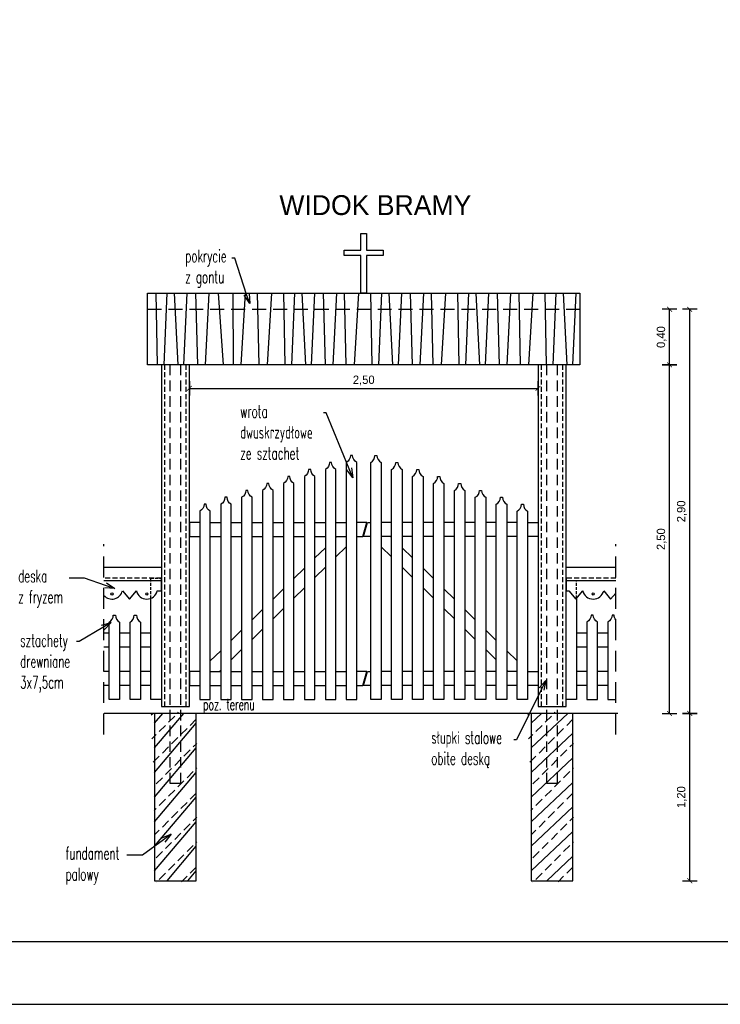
# Model space of a CAD drawing. Extents: x 7460161 to 7461537, y 5624691 to 5625913.
# Tile 4 of 26: x 7460248 to 7460298, y 5625685 to 5625755. Entities that reach past the tile are written whole.
import ezdxf
from ezdxf import colors
from ezdxf.entities.mleader import LeaderData, LeaderLine
from ezdxf.enums import TextEntityAlignment as Align
from ezdxf.math import Vec2, Vec3

# ---------------------------------------------------------------- set-up
doc = ezdxf.new("R2010")
doc.units = 0
doc.header["$MEASUREMENT"] = 0
doc.linetypes.add('DASHED', pattern=[0.75, 0.5, -0.25])
doc.linetypes.add('DASHEDX2', pattern=[1.5, 1, -0.5])
for name, color, linetype in [('hatch_R&F', 4, 'Continuous'), ('konstr_PROKON', 2, 'Continuous'), ('opisy_R&F', 3, 'Continuous'), ('ozn_graficzne_R&F', 5, 'Continuous'), ('widoki_przerywana_R&F', 4, 'DASHEDX2'), ('widoki_R&F', 4, 'Continuous'), ('więźba_R&F', 3, 'Continuous')]:
    doc.layers.add(name, color=color, linetype=linetype)
doc.layers.add('PODSTAWOWE - teren', color=54, linetype='Continuous', lineweight=50)
doc.layers.add('rzędne proj_k', color=190, linetype='Continuous', lineweight=18)
doc.styles.add('simplex', font='simplex.shx', dxfattribs={"width": 0.6})
doc.styles.add('Skala 50', font='simplex.shx', dxfattribs={"width": 0.9, "height": 10})
doc.styles.add('TECH', font='FL Pismo Techniczne.ttf')
doc.dimstyles.new('K_1-500 (50)', dxfattribs={"dimscale": 5, "dimtxt": 0.12, "dimasz": 0.006999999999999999, "dimexe": 10, "dimexo": 50, "dimgap": 0.04, "dimtad": 1, "dimlfac": 0.1, "dimrnd": 0.01, "dimzin": 1, "dimtxsty": 'TECH', "dimblk": 'SS', "dimcen": 0, "dimdle": 10, "dimse1": 1, "dimse2": 1, "dimclrd": 256, "dimclre": 256, "dimclrt": 7, "dimazin": 0, "dimtfac": 1, "dimtix": 1, "dimtmove": 1, "dimatfit": 3, "dimfxl": 1, "dimtfill": 1, "dimtfillclr": 256, "dimtolj": 1, "dimtzin": 0, "dimlwd": -1, "dimarcsym": 0})

# ---------------------------------------------------------------- blocks, each defined once
blk = doc.blocks.new('SS')
blk.add_line((0, -15), (0, 15))
at = {"const_width": 1.5}
blk.add_lwpolyline([(-5, -5), (5, 5)], dxfattribs=at)
blk = doc.blocks.new('*D199')
at = {"layer": 'Defpoints', "color": 0, "linetype": 'ByBlock'}
for p in [(7460287.890520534, 5625705.360498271), (7460296.260685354, 5625705.360498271), (7460287.890520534, 5625693.360498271)]:
    blk.add_point(p, dxfattribs=at)
at = {"layer": 'widoki_R&F', "linetype": 'ByBlock'}
blk.add_line((7460296.260685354, 5625693.395498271), (7460296.260685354, 5625705.325498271), dxfattribs=at)
at = {"layer": 'widoki_R&F', "linetype": 'ByBlock', "xscale": 0.035, "yscale": 0.035, "zscale": 0.035}
for p, rotation in [((7460296.260685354, 5625705.360498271), 90), ((7460296.260685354, 5625693.360498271), 270)]:
    blk.add_blockref('SS', p, dxfattribs=dict(at, rotation=rotation))
at = {"layer": 'widoki_R&F', "color": 7, "linetype": 'ByBlock', "insert": (7460295.700685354, 5625699.360498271), "char_height": 0.6, "attachment_point": 5, "rotation": 90, "style": 'TECH', "bg_fill": 3, "box_fill_scale": 1.25, "bg_fill_color": 256, "bg_fill_true_color": 13158600, "bg_fill_transparency": 0}
blk.add_mtext('\\A1;1,20', dxfattribs=at)
blk = doc.blocks.new('*D200')
at = {"layer": 'Defpoints', "color": 0, "linetype": 'ByBlock'}
for p in [(7460288.390520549, 5625730.360498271), (7460294.809769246, 5625730.360498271), (7460287.890520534, 5625705.360498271)]:
    blk.add_point(p, dxfattribs=at)
at = {"layer": 'widoki_R&F', "linetype": 'ByBlock'}
blk.add_line((7460294.809769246, 5625705.395498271), (7460294.809769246, 5625730.325498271), dxfattribs=at)
at = {"layer": 'widoki_R&F', "linetype": 'ByBlock', "xscale": 0.035, "yscale": 0.035, "zscale": 0.035}
for p, rotation in [((7460294.809769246, 5625730.360498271), 90), ((7460294.809769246, 5625705.360498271), 270)]:
    blk.add_blockref('SS', p, dxfattribs=dict(at, rotation=rotation))
at = {"layer": 'widoki_R&F', "color": 7, "linetype": 'ByBlock', "insert": (7460294.249769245, 5625717.860498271), "char_height": 0.6, "attachment_point": 5, "rotation": 90, "style": 'TECH', "bg_fill": 3, "box_fill_scale": 1.25, "bg_fill_color": 256, "bg_fill_true_color": 13158600, "bg_fill_transparency": 0}
blk.add_mtext('\\A1;2,50', dxfattribs=at)
blk = doc.blocks.new('*D201')
at = {"layer": 'Defpoints', "color": 0, "linetype": 'ByBlock'}
for p in [(7460288.390520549, 5625734.344901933), (7460294.809769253, 5625734.344901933), (7460288.390520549, 5625730.360498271)]:
    blk.add_point(p, dxfattribs=at)
at = {"layer": 'widoki_R&F', "linetype": 'ByBlock'}
blk.add_line((7460294.809769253, 5625730.395498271), (7460294.809769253, 5625734.309901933), dxfattribs=at)
at = {"layer": 'widoki_R&F', "linetype": 'ByBlock', "xscale": 0.035, "yscale": 0.035, "zscale": 0.035}
for p, rotation in [((7460294.809769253, 5625734.344901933), 90), ((7460294.809769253, 5625730.360498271), 270)]:
    blk.add_blockref('SS', p, dxfattribs=dict(at, rotation=rotation))
at = {"layer": 'widoki_R&F', "color": 7, "linetype": 'ByBlock', "insert": (7460294.249769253, 5625732.352700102), "char_height": 0.6, "attachment_point": 5, "rotation": 90, "style": 'TECH', "bg_fill": 3, "box_fill_scale": 1.25, "bg_fill_color": 256, "bg_fill_true_color": 13158600, "bg_fill_transparency": 0}
blk.add_mtext('\\A1;0,40', dxfattribs=at)
blk = doc.blocks.new('*D202')
at = {"layer": 'Defpoints', "color": 0, "linetype": 'ByBlock'}
for p in [(7460288.390520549, 5625734.344901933), (7460296.260685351, 5625734.344901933), (7460287.890520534, 5625705.360498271)]:
    blk.add_point(p, dxfattribs=at)
at = {"layer": 'widoki_R&F', "linetype": 'ByBlock'}
blk.add_line((7460296.260685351, 5625705.395498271), (7460296.260685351, 5625734.309901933), dxfattribs=at)
at = {"layer": 'widoki_R&F', "linetype": 'ByBlock', "xscale": 0.035, "yscale": 0.035, "zscale": 0.035}
for p, rotation in [((7460296.260685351, 5625734.344901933), 90), ((7460296.260685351, 5625705.360498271), 270)]:
    blk.add_blockref('SS', p, dxfattribs=dict(at, rotation=rotation))
at = {"layer": 'widoki_R&F', "color": 7, "linetype": 'ByBlock', "insert": (7460295.70068535, 5625719.852700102), "char_height": 0.6, "attachment_point": 5, "rotation": 90, "style": 'TECH', "bg_fill": 3, "box_fill_scale": 1.25, "bg_fill_color": 256, "bg_fill_true_color": 13158600, "bg_fill_transparency": 0}
blk.add_mtext('\\A1;2,90', dxfattribs=at)
blk = doc.blocks.new('_Open30')
at = {"color": 0, "linetype": 'ByBlock', "lineweight": -2, "transparency": 16777216}
for p, q in [((-1, 0.2679), (0, 0)), ((0, 0), (-1, -0.2679)), ((0, 0), (-1, 0))]:
    blk.add_line(p, q, dxfattribs=at)
blk = doc.blocks.new('furtka')
at = {"layer": 'widoki_R&F', "color": 9, "linetype": 'ByBlock'}
for p, q in [((7460263.890520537, 5625654.06049827), (7460264.640520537, 5625654.06049827)), ((7460265.390520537, 5625654.06049827), (7460266.140520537, 5625654.06049827)), ((7460266.890520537, 5625654.06049827), (7460267.640520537, 5625654.06049827)), ((7460268.390520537, 5625654.06049827), (7460269.140520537, 5625654.06049827)), ((7460269.890520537, 5625654.06049827), (7460270.640520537, 5625654.06049827)), ((7460271.390520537, 5625654.06049827), (7460272.140520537, 5625654.06049827)), ((7460272.890520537, 5625654.06049827), (7460273.640520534, 5625654.06049827)), ((7460276.890520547, 5625654.06049827), (7460276.140520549, 5625654.06049827)), ((7460278.390520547, 5625654.06049827), (7460277.640520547, 5625654.06049827)), ((7460279.890520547, 5625654.06049827), (7460279.140520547, 5625654.06049827)), ((7460281.390520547, 5625654.06049827), (7460280.640520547, 5625654.06049827)), ((7460282.890520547, 5625654.06049827), (7460282.140520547, 5625654.06049827)), ((7460284.390520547, 5625654.06049827), (7460283.640520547, 5625654.06049827)), ((7460285.890520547, 5625654.06049827), (7460285.140520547, 5625654.06049827)), ((7460263.890520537, 5625653.06049827), (7460264.640520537, 5625653.06049827)), ((7460265.390520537, 5625653.06049827), (7460266.140520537, 5625653.06049827)), ((7460266.890520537, 5625653.06049827), (7460267.640520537, 5625653.06049827)), ((7460268.390520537, 5625653.06049827), (7460269.140520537, 5625653.06049827)), ((7460269.890520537, 5625653.06049827), (7460270.640520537, 5625653.06049827)), ((7460271.390520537, 5625653.06049827), (7460272.140520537, 5625653.06049827)), ((7460272.890520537, 5625653.06049827), (7460273.640520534, 5625653.06049827)), ((7460276.890520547, 5625653.06049827), (7460276.140520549, 5625653.06049827)), ((7460278.390520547, 5625653.06049827), (7460277.640520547, 5625653.06049827)), ((7460279.890520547, 5625653.06049827), (7460279.140520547, 5625653.06049827)), ((7460281.390520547, 5625653.06049827), (7460280.640520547, 5625653.06049827)), ((7460282.890520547, 5625653.06049827), (7460282.140520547, 5625653.06049827)), ((7460284.390520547, 5625653.06049827), (7460283.640520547, 5625653.06049827)), ((7460285.890520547, 5625653.06049827), (7460285.140520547, 5625653.06049827)), ((7460263.890520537, 5625643.360498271), (7460264.640520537, 5625643.360498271)), ((7460265.390520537, 5625643.360498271), (7460266.140520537, 5625643.360498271)), ((7460266.890520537, 5625643.360498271), (7460267.640520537, 5625643.360498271)), ((7460268.390520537, 5625643.360498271), (7460269.140520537, 5625643.360498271)), ((7460269.890520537, 5625643.360498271), (7460270.640520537, 5625643.360498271)), ((7460271.390520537, 5625643.360498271), (7460272.140520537, 5625643.360498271)), ((7460272.890520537, 5625643.360498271), (7460273.640520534, 5625643.360498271)), ((7460276.890520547, 5625643.360498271), (7460276.140520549, 5625643.360498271)), ((7460278.390520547, 5625643.360498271), (7460277.640520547, 5625643.360498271)), ((7460279.890520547, 5625643.360498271), (7460279.140520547, 5625643.360498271)), ((7460281.390520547, 5625643.360498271), (7460280.640520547, 5625643.360498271)), ((7460282.890520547, 5625643.360498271), (7460282.140520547, 5625643.360498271)), ((7460284.390520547, 5625643.360498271), (7460283.640520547, 5625643.360498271)), ((7460285.890520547, 5625643.360498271), (7460285.140520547, 5625643.360498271)), ((7460263.890520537, 5625642.360498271), (7460264.640520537, 5625642.360498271)), ((7460265.390520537, 5625642.360498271), (7460266.140520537, 5625642.360498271)), ((7460266.890520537, 5625642.360498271), (7460267.640520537, 5625642.360498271)), ((7460268.390520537, 5625642.360498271), (7460269.140520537, 5625642.360498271)), ((7460269.890520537, 5625642.360498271), (7460270.640520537, 5625642.360498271)), ((7460271.390520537, 5625642.360498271), (7460272.140520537, 5625642.360498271)), ((7460272.890520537, 5625642.360498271), (7460273.640520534, 5625642.360498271)), ((7460276.890520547, 5625642.360498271), (7460276.140520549, 5625642.360498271)), ((7460278.390520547, 5625642.360498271), (7460277.640520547, 5625642.360498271)), ((7460279.890520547, 5625642.360498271), (7460279.140520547, 5625642.360498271)), ((7460281.390520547, 5625642.360498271), (7460280.640520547, 5625642.360498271)), ((7460282.890520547, 5625642.360498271), (7460282.140520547, 5625642.360498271)), ((7460284.390520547, 5625642.360498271), (7460283.640520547, 5625642.360498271)), ((7460285.890520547, 5625642.360498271), (7460285.140520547, 5625642.360498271))]:
    blk.add_line(p, q, dxfattribs=at)
at = {"layer": 'widoki_R&F', "color": 4, "linetype": 'ByBlock'}
for points in [[(7460273.940520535, 5625658.860498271, -0.2653613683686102), (7460273.640520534, 5625658.360498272), (7460273.640520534, 5625641.360498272), (7460274.390520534, 5625641.360498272), (7460274.390520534, 5625658.360498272, -0.2653613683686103), (7460274.090520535, 5625658.860498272)], [(7460275.840520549, 5625658.860498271, 0.2653613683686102), (7460276.140520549, 5625658.360498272), (7460276.140520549, 5625641.360498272), (7460275.390520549, 5625641.360498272), (7460275.390520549, 5625658.360498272, 0.2653613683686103), (7460275.690520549, 5625658.860498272)], [(7460270.940520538, 5625657.86049827, -0.2653613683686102), (7460270.640520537, 5625657.360498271), (7460270.640520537, 5625641.360498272), (7460271.390520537, 5625641.360498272), (7460271.390520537, 5625657.360498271, -0.2653613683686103), (7460271.090520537, 5625657.860498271)], [(7460272.440520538, 5625658.36049827, -0.2653613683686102), (7460272.140520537, 5625657.860498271), (7460272.140520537, 5625641.360498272), (7460272.890520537, 5625641.360498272), (7460272.890520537, 5625657.860498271, -0.2653613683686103), (7460272.590520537, 5625658.360498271)], [(7460277.340520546, 5625658.36049827, 0.2653613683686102), (7460277.640520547, 5625657.860498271), (7460277.640520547, 5625641.360498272), (7460276.890520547, 5625641.360498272), (7460276.890520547, 5625657.860498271, 0.2653613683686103), (7460277.190520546, 5625658.360498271)], [(7460278.840520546, 5625657.86049827, 0.2653613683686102), (7460279.140520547, 5625657.360498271), (7460279.140520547, 5625641.360498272), (7460278.390520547, 5625641.360498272), (7460278.390520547, 5625657.360498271, 0.2653613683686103), (7460278.690520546, 5625657.860498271)], [(7460269.440520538, 5625657.36049827, -0.2653613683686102), (7460269.140520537, 5625656.860498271), (7460269.140520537, 5625641.360498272), (7460269.890520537, 5625641.360498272), (7460269.890520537, 5625656.860498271, -0.2653613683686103), (7460269.590520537, 5625657.360498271)], [(7460280.340520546, 5625657.36049827, 0.2653613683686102), (7460280.640520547, 5625656.860498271), (7460280.640520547, 5625641.360498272), (7460279.890520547, 5625641.360498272), (7460279.890520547, 5625656.860498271, 0.2653613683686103), (7460280.190520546, 5625657.360498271)], [(7460266.440520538, 5625656.36049827, -0.2653613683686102), (7460266.140520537, 5625655.860498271), (7460266.140520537, 5625641.360498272), (7460266.890520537, 5625641.360498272), (7460266.890520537, 5625655.860498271, -0.2653613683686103), (7460266.590520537, 5625656.360498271)], [(7460267.940520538, 5625656.86049827, -0.2653613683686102), (7460267.640520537, 5625656.360498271), (7460267.640520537, 5625641.360498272), (7460268.390520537, 5625641.360498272), (7460268.390520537, 5625656.360498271, -0.2653613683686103), (7460268.090520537, 5625656.860498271)], [(7460281.840520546, 5625656.86049827, 0.2653613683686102), (7460282.140520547, 5625656.360498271), (7460282.140520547, 5625641.360498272), (7460281.390520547, 5625641.360498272), (7460281.390520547, 5625656.360498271, 0.2653613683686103), (7460281.690520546, 5625656.860498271)], [(7460283.340520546, 5625656.36049827, 0.2653613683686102), (7460283.640520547, 5625655.860498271), (7460283.640520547, 5625641.360498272), (7460282.890520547, 5625641.360498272), (7460282.890520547, 5625655.860498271, 0.2653613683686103), (7460283.190520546, 5625656.360498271)], [(7460264.940520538, 5625655.86049827, -0.2653613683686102), (7460264.640520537, 5625655.360498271), (7460264.640520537, 5625641.360498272), (7460265.390520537, 5625641.360498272), (7460265.390520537, 5625655.360498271, -0.2653613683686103), (7460265.090520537, 5625655.860498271)], [(7460284.840520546, 5625655.86049827, 0.2653613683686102), (7460285.140520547, 5625655.360498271), (7460285.140520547, 5625641.360498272), (7460284.390520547, 5625641.360498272), (7460284.390520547, 5625655.360498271, 0.2653613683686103), (7460284.690520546, 5625655.860498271)], [(7460263.440520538, 5625655.36049827, -0.2653613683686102), (7460263.140520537, 5625654.860498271), (7460263.140520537, 5625641.360498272), (7460263.890520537, 5625641.360498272), (7460263.890520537, 5625654.860498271, -0.2653613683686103), (7460263.590520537, 5625655.360498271)], [(7460286.340520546, 5625655.36049827, 0.2653613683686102), (7460286.640520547, 5625654.860498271), (7460286.640520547, 5625641.360498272), (7460285.890520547, 5625641.360498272), (7460285.890520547, 5625654.860498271, 0.2653613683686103), (7460286.190520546, 5625655.360498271)]]:
    blk.add_lwpolyline(points, format="xyb", close=True, dxfattribs=at)
at = {"layer": 'widoki_R&F', "color": 9, "linetype": 'ByBlock'}
for points in [[(7460263.140520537, 5625654.06049827), (7460262.390520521, 5625654.06049827), (7460262.390520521, 5625653.06049827), (7460263.140520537, 5625653.06049827)], [(7460274.390520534, 5625653.06049827), (7460274.815520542, 5625653.06049827), (7460275.115520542, 5625654.06049827), (7460274.390520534, 5625654.06049827)], [(7460275.390520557, 5625653.06049827), (7460274.865520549, 5625653.06049827), (7460275.165520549, 5625654.06049827), (7460275.390520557, 5625654.06049827)], [(7460286.640520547, 5625654.06049827), (7460287.390520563, 5625654.06049827), (7460287.390520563, 5625653.06049827), (7460286.640520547, 5625653.06049827)], [(7460272.965330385, 5625653.06049827), (7460272.890520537, 5625652.986827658)], [(7460276.815710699, 5625653.06049827), (7460276.890520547, 5625652.986827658)], [(7460272.140520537, 5625652.248248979), (7460271.390520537, 5625651.509670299)], [(7460272.890520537, 5625651.583340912), (7460273.640520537, 5625652.321919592)], [(7460276.890520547, 5625651.583340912), (7460276.140520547, 5625652.321919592)], [(7460277.640520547, 5625652.248248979), (7460278.390520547, 5625651.509670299)], [(7460270.640520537, 5625650.77109162), (7460269.890520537, 5625650.03251294)], [(7460271.390520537, 5625650.106183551), (7460272.140520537, 5625650.844762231)], [(7460278.390520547, 5625650.106183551), (7460277.640520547, 5625650.844762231)], [(7460279.140520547, 5625650.77109162), (7460279.890520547, 5625650.03251294)], [(7460269.140520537, 5625649.293934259), (7460268.390520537, 5625648.555355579)], [(7460269.890520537, 5625648.629026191), (7460270.640520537, 5625649.367604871)], [(7460279.890520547, 5625648.629026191), (7460279.140520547, 5625649.367604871)], [(7460280.640520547, 5625649.293934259), (7460281.390520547, 5625648.555355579)], [(7460268.390520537, 5625647.15186883), (7460269.140520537, 5625647.89044751)], [(7460281.390520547, 5625647.15186883), (7460280.640520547, 5625647.89044751)], [(7460267.640520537, 5625647.816776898), (7460266.890520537, 5625647.078198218)], [(7460282.140520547, 5625647.816776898), (7460282.890520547, 5625647.078198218)], [(7460266.140520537, 5625646.339619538), (7460265.390520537, 5625645.601040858)], [(7460266.890520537, 5625645.67471147), (7460267.640520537, 5625646.41329015)], [(7460282.890520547, 5625645.67471147), (7460282.140520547, 5625646.41329015)], [(7460283.640520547, 5625646.339619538), (7460284.390520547, 5625645.601040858)], [(7460263.890520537, 5625644.123883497), (7460264.640520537, 5625644.862462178)], [(7460265.390520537, 5625644.19755411), (7460266.140520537, 5625644.93613279)], [(7460284.390520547, 5625644.19755411), (7460283.640520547, 5625644.93613279)], [(7460285.890520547, 5625644.123883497), (7460285.140520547, 5625644.862462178)], [(7460263.140520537, 5625643.360498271), (7460262.390520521, 5625643.360498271), (7460262.390520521, 5625642.360498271), (7460263.140520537, 5625642.360498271)], [(7460263.140520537, 5625643.360498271), (7460262.390520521, 5625643.360498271), (7460262.390520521, 5625642.360498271), (7460263.140520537, 5625642.360498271)], [(7460263.115330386, 5625643.360498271), (7460263.140520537, 5625643.385304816)], [(7460264.540520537, 5625643.360498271), (7460264.640520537, 5625643.458975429)], [(7460274.390520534, 5625642.360498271), (7460274.815520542, 5625642.360498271), (7460275.115520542, 5625643.360498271), (7460274.390520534, 5625643.360498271)], [(7460275.390520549, 5625642.360498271), (7460274.865520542, 5625642.360498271), (7460275.165520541, 5625643.360498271), (7460275.390520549, 5625643.360498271)], [(7460285.240520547, 5625643.360498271), (7460285.140520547, 5625643.458975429)], [(7460286.640520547, 5625643.360498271), (7460287.390520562, 5625643.360498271), (7460287.390520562, 5625642.360498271), (7460286.640520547, 5625642.360498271)], [(7460286.640520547, 5625643.360498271), (7460287.390520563, 5625643.360498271), (7460287.390520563, 5625642.360498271), (7460286.640520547, 5625642.360498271)]]:
    blk.add_lwpolyline(points, dxfattribs=at)
blk = doc.blocks.new('*D203')
at = {"layer": 'Defpoints', "color": 0, "linetype": 'ByBlock'}
for p in [(7460260.390520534, 5625730.360498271), (7460285.390520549, 5625730.360498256), (7460285.390520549, 5625728.677218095)]:
    blk.add_point(p, dxfattribs=at)
at = {"layer": 'widoki_R&F', "linetype": 'ByBlock'}
blk.add_line((7460260.425520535, 5625728.677218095), (7460285.355520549, 5625728.677218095), dxfattribs=at)
at = {"layer": 'widoki_R&F', "linetype": 'ByBlock', "xscale": 0.035, "yscale": 0.035, "zscale": 0.035, "rotation": 180}
blk.add_blockref('SS', (7460260.390520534, 5625728.677218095), dxfattribs=at)
at = {"layer": 'widoki_R&F', "linetype": 'ByBlock', "xscale": 0.035, "yscale": 0.035, "zscale": 0.035}
blk.add_blockref('SS', (7460285.390520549, 5625728.677218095), dxfattribs=at)
at = {"layer": 'widoki_R&F', "color": 7, "linetype": 'ByBlock', "insert": (7460272.890520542, 5625729.237218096), "char_height": 0.6, "attachment_point": 5, "style": 'TECH', "bg_fill": 3, "box_fill_scale": 1.25, "bg_fill_color": 256, "bg_fill_true_color": 13158600, "bg_fill_transparency": 0}
blk.add_mtext('\\A1;2,50', dxfattribs=at)

msp = doc.modelspace()

# ---------------------------------------------------------------- hatches: boundary and pattern name
at = {"layer": 'hatch_R&F', "linetype": 'ByBlock'}
h = msp.add_hatch(dxfattribs=at)
h.set_pattern_fill('ANSI33', color=9, scale=5)
h.set_pattern_definition([(45, (-67142281.02920908, -50630736.74339475), (-0.8838834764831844, 0.8838834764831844), []), (45, (-67142280.1453256, -50630736.74339475), (-0.8838834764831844, 0.8838834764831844), [0.625000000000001, -0.3125000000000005])])
h.paths.add_polyline_path([(7460257.890520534, 5625693.360498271), (7460260.89052052, 5625693.360498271), (7460260.89052052, 5625705.360498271), (7460257.890520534, 5625705.360498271)])
h = msp.add_hatch(dxfattribs=at)
h.set_pattern_fill('ANSI33', color=9, scale=5)
h.set_pattern_definition([(45, (-67142254.02920908, -50630736.74339475), (-0.8838834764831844, 0.8838834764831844), []), (45, (-67142253.1453256, -50630736.74339475), (-0.8838834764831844, 0.8838834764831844), [0.6250000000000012, -0.3125000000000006])])
h.paths.add_polyline_path([(7460284.890520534, 5625693.360498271), (7460287.890520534, 5625693.360498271), (7460287.890520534, 5625705.360498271), (7460284.890520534, 5625705.360498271)])

# ---------------------------------------------------------------- linework, layer by layer
at = {"layer": 'Defpoints'}
msp.add_lwpolyline([(7460160.670428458, 5625684.500649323), (7460457.670428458, 5625684.500649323), (7460457.670428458, 5625894.500649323), (7460160.670428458, 5625894.500649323)], close=True, dxfattribs=at)
at = {"layer": 'konstr_PROKON', "color": 4, "linetype": 'DASHED', "ltscale": 1.5}
for points in [[(7460258.990520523, 5625700.360498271), (7460259.790520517, 5625700.360498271), (7460259.790520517, 5625730.360498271), (7460258.990520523, 5625730.360498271)], [(7460285.990520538, 5625700.360498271), (7460286.790520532, 5625700.360498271), (7460286.790520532, 5625730.360498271), (7460285.990520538, 5625730.360498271)]]:
    msp.add_lwpolyline(points, close=True, dxfattribs=at)
at = {"layer": 'konstr_PROKON', "color": 4, "linetype": 'ByBlock'}
for points in [[(7460257.890520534, 5625693.360498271), (7460260.89052052, 5625693.360498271), (7460260.89052052, 5625705.360498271), (7460257.890520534, 5625705.360498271)], [(7460284.890520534, 5625693.360498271), (7460287.890520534, 5625693.360498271), (7460287.890520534, 5625705.360498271), (7460284.890520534, 5625705.360498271)]]:
    msp.add_lwpolyline(points, close=True, dxfattribs=at)
at = {"layer": 'ozn_graficzne_R&F'}
msp.add_lwpolyline([(7460171.670428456, 5625689.000649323), (7460453.170428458, 5625689.000649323), (7460453.170428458, 5625890.000649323), (7460171.670428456, 5625890.000649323)], close=True, dxfattribs=at)
at = {"layer": 'PODSTAWOWE - teren', "lineweight": 40, "const_width": 0.1}
msp.add_lwpolyline([(7460254.269195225, 5625705.360498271), (7460291.113202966, 5625705.360498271)], dxfattribs=at)
at = {"layer": 'widoki_przerywana_R&F', "color": 9}
msp.add_lwpolyline([(7460257.390520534, 5625734.344901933), (7460288.390520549, 5625734.344901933)], dxfattribs=at)
at = {"layer": 'widoki_przerywana_R&F', "color": 9, "ltscale": 0.35}
for points in [[(7460258.39052052, 5625705.860498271), (7460258.64052052, 5625705.860498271), (7460258.640520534, 5625730.360498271), (7460258.390520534, 5625730.360498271)], [(7460260.14052052, 5625705.860498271), (7460260.39052052, 5625705.860498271), (7460260.390520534, 5625730.360498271), (7460260.140520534, 5625730.360498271)], [(7460285.390520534, 5625705.860498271), (7460285.640520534, 5625705.860498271), (7460285.640520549, 5625730.360498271), (7460285.390520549, 5625730.360498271)], [(7460287.140520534, 5625705.860498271), (7460287.390520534, 5625705.860498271), (7460287.390520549, 5625730.360498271), (7460287.140520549, 5625730.360498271)]]:
    msp.add_lwpolyline(points, close=True, dxfattribs=at)
at = {"layer": 'widoki_przerywana_R&F', "color": 9, "ltscale": 1.5}
msp.add_lwpolyline([(7460254.269195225, 5625703.860498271), (7460254.269195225, 5625717.492990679)], dxfattribs=at)
at = {"layer": 'widoki_przerywana_R&F', "color": 9, "ltscale": 0.35}
msp.add_lwpolyline([(7460258.39052052, 5625714.860498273), (7460258.39052052, 5625715.060498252), (7460254.269195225, 5625715.060498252)], dxfattribs=at)
at = {"layer": 'widoki_przerywana_R&F', "color": 9, "ltscale": 0.2}
msp.add_lwpolyline([(7460257.640520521, 5625713.621451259), (7460257.640520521, 5625715.060498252), (7460258.390520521, 5625715.060498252), (7460258.390520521, 5625714.160498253)], dxfattribs=at)
at = {"layer": 'widoki_R&F', "color": 9, "linetype": 'ByBlock'}
for p, q in [((7460257.993945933, 5625735.492990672), (7460258.092983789, 5625730.360498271)), ((7460258.579596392, 5625730.360498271), (7460258.795900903, 5625735.492990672)), ((7460259.596637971, 5625730.360498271), (7460259.321320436, 5625735.492990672)), ((7460260.205800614, 5625735.492990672), (7460259.98262108, 5625730.360498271)), ((7460260.830800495, 5625735.492990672), (7460260.979433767, 5625730.360498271)), ((7460261.796279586, 5625735.492990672), (7460261.518682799, 5625730.360498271)), ((7460262.462016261, 5625735.492990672), (7460262.825257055, 5625730.360498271)), ((7460263.498038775, 5625735.492990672), (7460263.521305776, 5625730.360498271)), ((7460264.393946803, 5625735.492990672), (7460264.09278386, 5625730.360498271)), ((7460265.261523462, 5625735.492990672), (7460265.360561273, 5625730.360498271)), ((7460266.273867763, 5625735.492990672), (7460265.972704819, 5625730.360498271)), ((7460267.141444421, 5625735.492990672), (7460267.240482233, 5625730.360498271)), ((7460267.72709488, 5625730.360498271), (7460267.943399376, 5625735.492990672)), ((7460268.744136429, 5625730.360498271), (7460268.468818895, 5625735.492990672)), ((7460269.353299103, 5625735.492990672), (7460269.130119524, 5625730.360498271)), ((7460269.978298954, 5625735.492990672), (7460270.126932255, 5625730.360498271)), ((7460270.943778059, 5625735.492990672), (7460270.666181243, 5625730.360498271)), ((7460271.497436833, 5625735.492990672), (7460271.596474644, 5625730.360498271)), ((7460272.509781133, 5625735.492990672), (7460272.20861819, 5625730.360498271)), ((7460273.377357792, 5625735.492990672), (7460273.476395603, 5625730.360498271)), ((7460273.963008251, 5625730.360498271), (7460274.179312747, 5625735.492990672)), ((7460274.9800498, 5625730.360498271), (7460274.704732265, 5625735.492990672)), ((7460275.589212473, 5625735.492990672), (7460275.366032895, 5625730.360498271)), ((7460276.214212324, 5625735.492990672), (7460276.362845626, 5625730.360498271)), ((7460277.17969143, 5625735.492990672), (7460276.902094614, 5625730.360498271)), ((7460277.733350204, 5625735.492990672), (7460277.832388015, 5625730.360498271)), ((7460278.745694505, 5625735.492990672), (7460278.444531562, 5625730.360498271)), ((7460279.613271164, 5625735.492990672), (7460279.712308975, 5625730.360498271)), ((7460280.198921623, 5625730.360498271), (7460280.415226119, 5625735.492990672)), ((7460281.215963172, 5625730.360498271), (7460280.940645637, 5625735.492990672)), ((7460281.825125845, 5625735.492990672), (7460281.601946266, 5625730.360498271)), ((7460282.450125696, 5625735.492990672), (7460282.598758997, 5625730.360498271)), ((7460283.415604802, 5625735.492990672), (7460283.138007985, 5625730.360498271)), ((7460283.997738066, 5625735.492990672), (7460284.096775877, 5625730.360498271)), ((7460285.010082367, 5625735.492990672), (7460284.708919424, 5625730.360498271)), ((7460285.877659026, 5625735.492990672), (7460285.976696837, 5625730.360498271)), ((7460286.463309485, 5625730.360498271), (7460286.67961398, 5625735.492990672)), ((7460287.480351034, 5625730.360498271), (7460287.205033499, 5625735.492990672)), ((7460254.640520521, 5625711.11049827), (7460254.269195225, 5625711.11049827)), ((7460256.140520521, 5625711.11049827), (7460255.390520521, 5625711.11049827)), ((7460257.640520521, 5625711.11049827), (7460256.890520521, 5625711.11049827)), ((7460254.640520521, 5625710.11049827), (7460254.269195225, 5625710.11049827)), ((7460256.140520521, 5625710.11049827), (7460255.390520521, 5625710.11049827)), ((7460257.640520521, 5625710.11049827), (7460256.890520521, 5625710.11049827)), ((7460254.640520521, 5625708.360498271), (7460254.269195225, 5625708.360498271)), ((7460256.140520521, 5625708.360498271), (7460255.390520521, 5625708.360498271)), ((7460257.640520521, 5625708.360498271), (7460256.890520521, 5625708.360498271)), ((7460254.640520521, 5625707.360498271), (7460254.269195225, 5625707.360498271)), ((7460256.140520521, 5625707.360498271), (7460255.390520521, 5625707.360498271)), ((7460257.640520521, 5625707.360498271), (7460256.890520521, 5625707.360498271))]:
    msp.add_line(p, q, dxfattribs=at)
at = {"layer": 'widoki_R&F', "color": 4, "linetype": 'ByBlock'}
for points in [[(7460272.690520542, 5625735.492990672), (7460272.690520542, 5625738.192990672), (7460271.490520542, 5625738.192990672), (7460271.490520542, 5625738.592990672), (7460272.690520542, 5625738.592990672), (7460272.690520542, 5625739.792990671), (7460273.090520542, 5625739.792990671), (7460273.090520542, 5625738.592990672), (7460274.290520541, 5625738.592990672), (7460274.290520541, 5625738.192990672), (7460273.090520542, 5625738.192990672), (7460273.090520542, 5625735.492990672), (7460272.690520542, 5625735.492990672)], [(7460258.39052052, 5625730.360498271), (7460257.390520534, 5625730.360498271), (7460257.390520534, 5625735.492990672), (7460288.390520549, 5625735.492990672), (7460288.390520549, 5625730.360498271), (7460258.39052052, 5625730.360498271)], [(7460254.269195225, 5625715.860498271), (7460258.39052052, 5625715.860498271), (7460258.39052052, 5625714.860498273), (7460254.269195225, 5625714.860498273)], [(7460258.390520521, 5625714.160498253), (7460258.390520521, 5625714.160498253), (7460258.390520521, 5625706.360498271), (7460257.640520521, 5625706.360498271), (7460257.640520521, 5625713.621451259)]]:
    msp.add_lwpolyline(points, dxfattribs=at)
msp.add_lwpolyline([(7460254.269195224, 5625713.814890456, 0.608746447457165), (7460255.590520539, 5625714.160498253), (7460256.090520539, 5625713.560498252), (7460256.590520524, 5625714.160498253, 0.8000000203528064), (7460258.090520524, 5625714.160498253), (7460258.390520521, 5625714.160498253), (7460258.390520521, 5625714.860498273), (7460254.269195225, 5625714.860498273)], format="xyb", dxfattribs=at)
for points in [[(7460255.090520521, 5625712.41049827, 0.2653613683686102), (7460255.390520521, 5625711.910498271), (7460255.390520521, 5625706.360498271), (7460254.640520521, 5625706.360498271), (7460254.640520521, 5625711.910498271, 0.2653613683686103), (7460254.940520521, 5625712.410498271)], [(7460256.590520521, 5625712.41049827, 0.2653613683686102), (7460256.890520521, 5625711.910498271), (7460256.890520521, 5625706.360498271), (7460256.140520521, 5625706.360498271), (7460256.140520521, 5625711.910498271, 0.2653613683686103), (7460256.440520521, 5625712.410498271)]]:
    msp.add_lwpolyline(points, format="xyb", close=True, dxfattribs=at)
at = {"layer": 'widoki_R&F'}
for centre in [(7460254.840520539, 5625713.929248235), (7460257.340520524, 5625713.929248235)]:
    msp.add_circle(centre, 0.07833320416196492, dxfattribs=at)
at = {"layer": 'więźba_R&F', "color": 4, "linetype": 'ByBlock'}
for points in [[(7460258.39052052, 5625705.860498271), (7460260.390520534, 5625705.860498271), (7460260.390520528, 5625730.360498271), (7460258.390520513, 5625730.360498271)], [(7460285.390520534, 5625705.860498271), (7460287.390520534, 5625705.860498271), (7460287.390520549, 5625730.360498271), (7460285.390520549, 5625730.360498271)]]:
    msp.add_lwpolyline(points, close=True, dxfattribs=at)

# ---------------------------------------------------------------- block references
at = {"linetype": 'ByBlock'}
msp.add_blockref('furtka', (-2, 65), dxfattribs=at)

# ---------------------------------------------------------------- texts
at = {"layer": 'opisy_R&F', "color": 2, "style": 'TECH'}
msp.add_text('WIDOK BRAMY', height=1.425, dxfattribs=at).set_placement((7460273.723818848, 5625741.81767194), align=Align.MIDDLE_CENTER)
at = {"layer": 'rzędne proj_k', "color": 7, "linetype": 'Continuous', "style": 'simplex', "width": 0.5999999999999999}
msp.add_text('poz. terenu', height=0.8, dxfattribs=at).set_placement((7460261.375151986, 5625705.607610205))

# ---------------------------------------------------------------- leaders
at = {"layer": 'konstr_PROKON', "color": 4, "linetype": 'ByBlock'}
ml = msp.add_multileader_mtext('Standard', dxfattribs=at)
ml.set_content('{\\W0.6;pokrycie \\Pz gontu}', color=256, style='Skala 50')
ml.set_leader_properties()
ml.set_arrow_properties(name='OPEN30')
ml.build(insert=Vec2(0, 0))
ml.multileader.update_dxf_attribs({"dogleg_length": 0.2075545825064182, "arrow_head_size": 0.7000000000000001})
ctx = ml.context
ctx.base_point, ctx.char_height, ctx.arrow_head_size, ctx.landing_gap_size, ctx.plane_origin = Vec3(7460259.896367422, 5625738.015783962), 0.9, 0.7000000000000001, 0.2, Vec3(7453664.091152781, 5626412.797044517)
notes = []
notes.append((ctx, [(0, (1, 1, 0), (7460263.641064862, 5625738.015783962), (-1, 0), 0.2075545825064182, [(0, [(7460264.717844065, 5625734.753649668)], 0, [])])]))
ctx.mtext.insert, ctx.mtext.width, ctx.mtext.defined_height = Vec3(7460260.096367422, 5625738.615783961), 5.784215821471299, 4.664295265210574
ml = msp.add_multileader_mtext('Standard', dxfattribs=at)
ml.set_content('{\\W0.6;wrota dwuskrzydłowe ze sztachet}', color=256, style='Skala 50')
ml.set_leader_properties()
ml.set_arrow_properties(name='OPEN30')
ml.build(insert=Vec2(0, 0))
ml.multileader.update_dxf_attribs({"dogleg_length": 0.2075545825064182, "arrow_head_size": 0.7000000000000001})
ctx = ml.context
ctx.base_point, ctx.char_height, ctx.arrow_head_size, ctx.landing_gap_size, ctx.plane_origin = Vec3(7460263.840991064, 5625726.930365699), 0.9, 0.7000000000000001, 0.2, Vec3(7453665.598837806, 5626402.982756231)
notes.append((ctx, [(0, (1, 1, 0), (7460270.208545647, 5625726.930365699), (-1, 0), 0.2075545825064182, [(0, [(7460272.112507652, 5625722.26469486)], 0, [])])]))
ctx.mtext.insert, ctx.mtext.width, ctx.mtext.defined_height = Vec3(7460264.040991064, 5625727.470365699), 5.186299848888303, 4.664295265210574
ml = msp.add_multileader_mtext('Standard', dxfattribs=at)
ml.set_content('{\\W0.6;deska \\Pz fryzem}', color=256, style='Skala 50')
ml.set_leader_properties()
ml.set_arrow_properties(name='OPEN30')
ml.build(insert=Vec2(0, 0))
ml.multileader.update_dxf_attribs({"dogleg_length": 5, "arrow_head_size": 0.7000000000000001})
ctx = ml.context
ctx.base_point, ctx.char_height, ctx.arrow_head_size, ctx.landing_gap_size, ctx.plane_origin = Vec3(7460247.921357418, 5625715.068888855), 0.9, 0.7000000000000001, 0.2, Vec3(7453653.147966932, 5626392.862799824)
notes.append((ctx, [(0, (1, 1, 0), (7460252.885809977, 5625715.068888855), (-1, 0), 1.118738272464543, [(0, [(7460255.04355134, 5625714.310801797)], 0, [])])]))
ctx.mtext.insert, ctx.mtext.width, ctx.mtext.defined_height = Vec3(7460248.121357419, 5625715.668888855), 5.186299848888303, 4.664295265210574
ml = msp.add_multileader_mtext('Standard', dxfattribs=at)
ml.set_content('{\\W0.6;sztachety drewniane\\P3x7,5cm}', color=256, style='Skala 50')
ml.set_leader_properties()
ml.set_arrow_properties(name='OPEN30')
ml.build(insert=Vec2(0, 0))
ml.multileader.update_dxf_attribs({"dogleg_length": 0.2075545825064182, "arrow_head_size": 0.7000000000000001})
ctx = ml.context
ctx.base_point, ctx.char_height, ctx.arrow_head_size, ctx.landing_gap_size, ctx.plane_origin = Vec3(7460248.059857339, 5625710.510970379), 0.9, 0.7000000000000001, 0.2, Vec3(7453652.889132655, 5626387.593019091)
notes.append((ctx, [(0, (1, 1, 0), (7460252.498840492, 5625710.510970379), (-1, 0), 0.2075545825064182, [(0, [(7460254.784717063, 5625711.880604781)], 0, [])])]))
ctx.mtext.insert, ctx.mtext.width, ctx.mtext.defined_height = Vec3(7460248.259857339, 5625711.046684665), 5.186299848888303, 4.664295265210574
ml = msp.add_multileader_mtext('Standard', dxfattribs=at)
ml.set_content('{\\W0.6;słupki stalowe obite deską}', color=256, style='Skala 50')
ml.set_leader_properties()
ml.set_arrow_properties(name='OPEN30')
ml.build(insert=Vec2(0, 0))
ml.multileader.update_dxf_attribs({"dogleg_length": 0.2075545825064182, "arrow_head_size": 0.7000000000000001})
ctx = ml.context
ctx.base_point, ctx.char_height, ctx.arrow_head_size, ctx.landing_gap_size, ctx.plane_origin = Vec3(7460277.531993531, 5625703.471518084), 0.9, 0.7000000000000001, 0.2, Vec3(7453683.112365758, 5626378.25277864)
notes.append((ctx, [(0, (1, 1, 0), (7460283.848119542, 5625703.471518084), (-1, 0), 0.2075545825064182, [(0, [(7460285.941361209, 5625707.734258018)], 0, [])])]))
ctx.mtext.insert, ctx.mtext.width, ctx.mtext.defined_height = Vec3(7460277.731993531, 5625704.08223237), 5.784215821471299, 4.664295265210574
ml = msp.add_multileader_mtext('Standard', dxfattribs=at)
ml.set_content('{\\W0.6;fundament palowy}', color=256, style='Skala 50')
ml.set_leader_properties()
ml.set_arrow_properties(name='OPEN30')
ml.build(insert=Vec2(0, 0))
ml.multileader.update_dxf_attribs({"dogleg_length": 5, "arrow_head_size": 0.7000000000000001})
ctx = ml.context
ctx.base_point, ctx.char_height, ctx.arrow_head_size, ctx.landing_gap_size, ctx.plane_origin = Vec3(7460251.31250108, 5625695.185246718), 0.9, 0.7000000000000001, 0.2, Vec3(7453657.472755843, 5626369.966507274)
notes.append((ctx, [(0, (1, 1, 0), (7460257.022667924, 5625695.185246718), (-1, 0), 1.118738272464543, [(0, [(7460259.096480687, 5625696.701569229)], 0, [])])]))
ctx.mtext.insert, ctx.mtext.width, ctx.mtext.defined_height = Vec3(7460251.512501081, 5625695.785246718), 5.784215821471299, 4.664295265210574
for ctx, leaders in notes:
    for number, flags, end, landing, length, lines in leaders:
        leader = LeaderData()
        leader.index, (leader.has_last_leader_line, leader.has_dogleg_vector, leader.attachment_direction) = number, flags
        leader.last_leader_point, leader.dogleg_vector, leader.dogleg_length = Vec3(end), Vec3(landing), length
        for number, points, colour, breaks in lines:
            line = LeaderLine()
            line.index, line.vertices, line.color, line.breaks = number, Vec3.list(points), colors.encode_raw_color(colour), breaks
            leader.lines.append(line)
        ctx.leaders.append(leader)

# ---------------------------------------------------------------- next in the draw order: dimensions: what is measured, and where the dimension line sits
at = {"layer": 'widoki_R&F', "linetype": 'ByBlock'}
dim = msp.add_linear_dim(base=(7460285.390520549, 5625728.677218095), p1=(7460260.390520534, 5625730.360498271), p2=(7460285.390520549, 5625730.360498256), dimstyle='K_1-500 (50)', override={"dimtxsty": 'TECH'}, dxfattribs=at)
dim.commit()
dim.dimension.update_dxf_attribs({"geometry": '*D203', "text_midpoint": (7460272.890520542, 5625729.237218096)})
dim = msp.add_linear_dim(base=(7460296.260685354, 5625705.360498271), p1=(7460287.890520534, 5625693.360498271), p2=(7460287.890520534, 5625705.360498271), angle=90, dimstyle='K_1-500 (50)', override={"dimtxsty": 'TECH'}, dxfattribs=at)
dim.commit()
dim.dimension.update_dxf_attribs({"geometry": '*D199', "text_midpoint": (7460295.700685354, 5625699.360498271)})

# ---------------------------------------------------------------- next in the draw order: dimensions: what is measured, and where the dimension line sits
dim = msp.add_linear_dim(base=(7460294.809769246, 5625730.360498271), p1=(7460287.890520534, 5625705.360498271), p2=(7460288.390520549, 5625730.360498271), angle=90, dimstyle='K_1-500 (50)', override={"dimtxsty": 'TECH'}, dxfattribs=at)
dim.commit()
dim.dimension.update_dxf_attribs({"geometry": '*D200', "text_midpoint": (7460294.249769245, 5625717.860498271)})

# ---------------------------------------------------------------- next in the draw order: dimensions: what is measured, and where the dimension line sits
dim = msp.add_linear_dim(base=(7460294.809769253, 5625734.344901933), p1=(7460288.390520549, 5625730.360498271), p2=(7460288.390520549, 5625734.344901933), angle=90, dimstyle='K_1-500 (50)', override={"dimtxsty": 'TECH'}, dxfattribs=at)
dim.commit()
dim.dimension.update_dxf_attribs({"geometry": '*D201', "text_midpoint": (7460294.249769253, 5625732.352700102)})

# ---------------------------------------------------------------- next in the draw order: dimensions: what is measured, and where the dimension line sits
dim = msp.add_linear_dim(base=(7460296.260685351, 5625734.344901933), p1=(7460287.890520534, 5625705.360498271), p2=(7460288.390520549, 5625734.344901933), angle=90, dimstyle='K_1-500 (50)', override={"dimtxsty": 'TECH'}, dxfattribs=at)
dim.commit()
dim.dimension.update_dxf_attribs({"geometry": '*D202', "text_midpoint": (7460295.70068535, 5625719.852700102)})

# ---------------------------------------------------------------- next in the draw order: linework, layer by layer
at = {"layer": 'widoki_przerywana_R&F', "color": 9, "ltscale": 1.5}
msp.add_lwpolyline([(7460290.953033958, 5625703.860498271), (7460290.953033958, 5625717.492990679)], dxfattribs=at)
at = {"layer": 'widoki_przerywana_R&F', "color": 9, "ltscale": 0.35}
msp.add_lwpolyline([(7460290.953033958, 5625715.060498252), (7460287.390520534, 5625715.060498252), (7460287.390520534, 5625714.860498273)], dxfattribs=at)
at = {"layer": 'widoki_przerywana_R&F', "color": 9, "ltscale": 0.2}
msp.add_lwpolyline([(7460288.140520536, 5625713.620498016), (7460288.140520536, 5625714.860498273), (7460287.390520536, 5625714.860498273), (7460287.390520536, 5625714.160498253)], dxfattribs=at)
at = {"layer": 'widoki_R&F', "color": 9, "linetype": 'ByBlock'}
for p, q in [((7460288.089513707, 5625735.492990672), (7460287.866334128, 5625730.360498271)), ((7460288.890520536, 5625711.11049827), (7460288.140520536, 5625711.11049827)), ((7460290.390520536, 5625711.11049827), (7460289.640520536, 5625711.11049827)), ((7460288.890520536, 5625710.11049827), (7460288.140520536, 5625710.11049827)), ((7460290.390520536, 5625710.11049827), (7460289.640520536, 5625710.11049827)), ((7460288.890520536, 5625708.360498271), (7460288.140520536, 5625708.360498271)), ((7460290.390520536, 5625708.360498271), (7460289.640520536, 5625708.360498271)), ((7460288.890520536, 5625707.360498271), (7460288.140520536, 5625707.360498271)), ((7460290.390520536, 5625707.360498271), (7460289.640520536, 5625707.360498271))]:
    msp.add_line(p, q, dxfattribs=at)
at = {"layer": 'widoki_R&F', "color": 4, "linetype": 'ByBlock'}
for points in [[(7460290.953033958, 5625714.860498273), (7460287.390520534, 5625714.860498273), (7460287.390520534, 5625715.860498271), (7460290.953033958, 5625715.860498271)], [(7460288.140520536, 5625713.620498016), (7460288.140520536, 5625706.360498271), (7460287.390520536, 5625706.360498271), (7460287.390520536, 5625714.160498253)]]:
    msp.add_lwpolyline(points, dxfattribs=at)
for points in [[(7460290.953033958, 5625714.860498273), (7460287.390520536, 5625714.860498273), (7460287.390520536, 5625714.160498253), (7460287.590520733, 5625714.160498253), (7460288.090520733, 5625713.560498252), (7460288.590520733, 5625714.160498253, 0.8000000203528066), (7460290.090520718, 5625714.160498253), (7460290.590520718, 5625713.560498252), (7460290.953033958, 5625713.99551414)], [(7460290.953033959, 5625712.077118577, -0.1530981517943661), (7460290.840520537, 5625712.410498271), (7460290.690520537, 5625712.41049827, -0.2653613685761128), (7460290.390520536, 5625711.910498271), (7460290.390520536, 5625706.360498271), (7460290.953033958, 5625706.360498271)]]:
    msp.add_lwpolyline(points, format="xyb", dxfattribs=at)
msp.add_lwpolyline([(7460289.190520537, 5625712.41049827, -0.2653613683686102), (7460288.890520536, 5625711.910498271), (7460288.890520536, 5625706.360498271), (7460289.640520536, 5625706.360498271), (7460289.640520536, 5625711.910498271, -0.2653613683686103), (7460289.340520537, 5625712.410498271)], format="xyb", close=True, dxfattribs=at)
at = {"layer": 'widoki_R&F'}
msp.add_circle((7460289.340520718, 5625713.929248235), 0.07833320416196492, dxfattribs=at)

doc.saveas('drawing.dxf')
